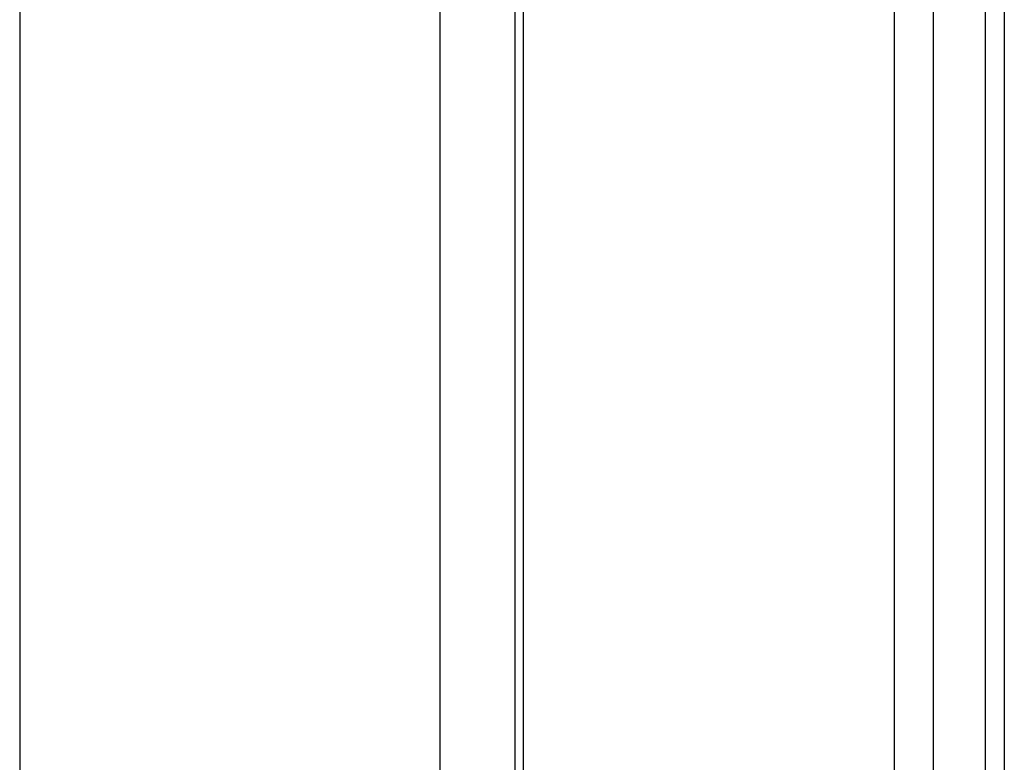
# Model space of a CAD drawing. Header units: millimetres. Extents: x 20 to 19631, y 28 to 16288.
# Tile 116 of 124: x 17325 to 17396, y 5916 to 5970. Entities that reach past the tile are written whole.
import ezdxf

# ---------------------------------------------------------------- set-up
doc = ezdxf.new("R2010")
doc.units = ezdxf.units.MM
doc.header["$LTSCALE"] = 2

msp = doc.modelspace()

# ---------------------------------------------------------------- linework, layer by layer
at = {"color": 8, "linetype": 'Continuous', "lineweight": 25}
for p, q in [((17325.059, 6410.022), (17325.059, 5905.154)), ((17355.543, 5908.656), (17355.543, 6410.022)), ((17361.558, 6410.022), (17361.558, 5911.816)), ((17388.501, 5907.269), (17388.501, 6410.022)), ((17391.292, 6410.022), (17391.292, 5904.336)), ((17396.455, 6410.022), (17396.455, 5896.619))]:
    msp.add_line(p, q, dxfattribs=at)
at = {"color": 7, "linetype": 'Continuous', "lineweight": 25}
for p, q in [((17360.972, 6410.022), (17360.972, 5911.6)), ((17395.071, 6410.022), (17395.071, 5899.184))]:
    msp.add_line(p, q, dxfattribs=at)

doc.saveas('drawing.dxf')
